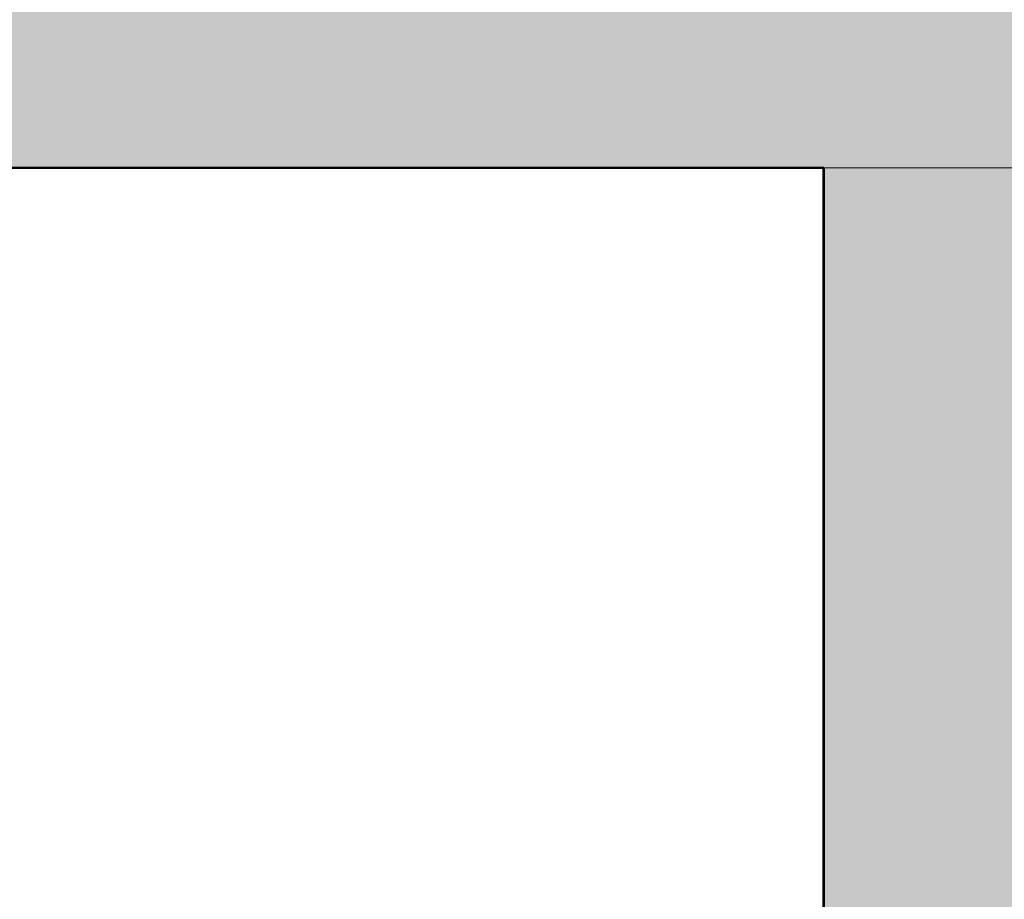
# Model space of a CAD drawing. Header units: millimetres. Extents: x -25478 to 4005, y -8416 to 11348.
# Tile 190 of 256: x -7248 to -6146, y 2361 to 3346. Entities that reach past the tile are written whole.
import ezdxf

# ---------------------------------------------------------------- set-up
doc = ezdxf.new("R2010")
doc.units = ezdxf.units.MM
doc.header["$MEASUREMENT"] = 0
doc.linetypes.add('Wipeout_Contour', pattern=[1000, 0, -1000])
for name, color, linetype in [('POHLED ZÁPADNÍ_1_Konstrukce - nosné', 7, 'Continuous'), ('POHLED ZÁPADNÍ_1_Nové_Konstrukce - nosné', 7, 'Continuous'), ('POHLED ZÁPADNÍ_1_Nové_Výplně - Povrchové', 7, 'Continuous'), ('POHLED ZÁPADNÍ_1_Výplně - Povrchové', 7, 'Continuous'), ('POHLED ZÁPADNÍ_1_Výplně – Řezové', 7, 'Continuous')]:
    doc.layers.add(name, color=color, linetype=linetype)

msp = doc.modelspace()

# ---------------------------------------------------------------- wipeouts: each hides what was drawn before it
at = {"color": 254, "linetype": 'Wipeout_Contour', "lineweight": 0, "ltscale": 26919.436227}
msp.add_wipeout([(-6347.9, 3180), (-6348.5, 3180), (-6348.5, 380), (-6347.9, 380)], dxfattribs=at).dxf.layer = 'POHLED ZÁPADNÍ_1_Výplně - Povrchové'

# ---------------------------------------------------------------- next in the draw order: wipeouts: each hides what was drawn before it
at = {"color": 254, "linetype": 'Wipeout_Contour', "lineweight": 0, "ltscale": 77769.951966}
msp.add_wipeout([(-10531.2, 2580), (-10531.2, 530), (-10530.7, 530), (-10530.7, 380), (-6348.5, 380), (-6348.5, 3180), (-10530.7, 3180), (-10530.7, 2580)], dxfattribs=at).dxf.layer = 'POHLED ZÁPADNÍ_1_Nové_Výplně - Povrchové'

# ---------------------------------------------------------------- next in the draw order: hatches: boundary and pattern name
at = {"layer": 'POHLED ZÁPADNÍ_1_Výplně – Řezové', "linetype": 'Continuous', "lineweight": 13}
for points in [[(-10980.7, 3180), (-2556, 3180), (-2556, 3480), (-10980.7, 3480)], [(-6347.9, 3180), (-6347.9, 380), (-5857.9, 380), (-5857.9, 3180)]]:
    msp.add_hatch(color=254, dxfattribs=at).paths.add_polyline_path(points)

# ---------------------------------------------------------------- next in the draw order: linework, layer by layer
at = {"layer": 'POHLED ZÁPADNÍ_1_Konstrukce - nosné', "color": 7, "linetype": 'Continuous', "lineweight": 50}
for q in [(-10530.7, 3180), (-6347.9, 380)]:
    msp.add_line((-6347.9, 3180), q, dxfattribs=at)
at = {"layer": 'POHLED ZÁPADNÍ_1_Konstrukce - nosné', "color": 251, "linetype": 'Continuous', "lineweight": 13, "true_color": 0x6a6a6a}
msp.add_line((-6347.6, 3180), (-321.5, 3180), dxfattribs=at)
at = {"layer": 'POHLED ZÁPADNÍ_1_Nové_Konstrukce - nosné', "color": 1, "linetype": 'Continuous', "lineweight": 25}
msp.add_line((-6348.5, 380), (-6348.5, 3180), dxfattribs=at)

doc.saveas('drawing.dxf')
